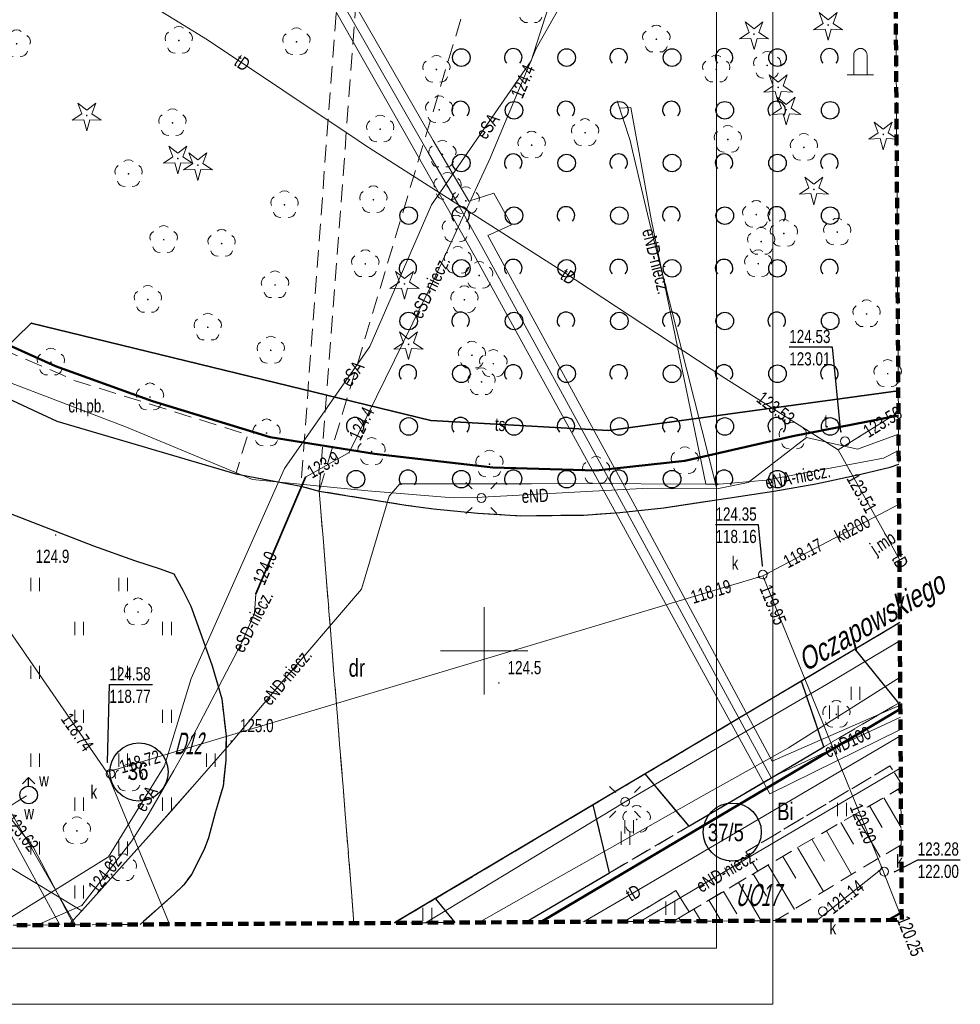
# Model space of a CAD drawing. Header units: millimetres. Extents: x 7464056 to 7464277, y 5957530 to 5957827.
# Tile 15 of 22: x 7464224 to 7464277, y 5957530 to 5957586. Entities that reach past the tile are written whole.
import ezdxf
from ezdxf.enums import TextEntityAlignment as Align

# ---------------------------------------------------------------- set-up
doc = ezdxf.new("R2010")
doc.units = ezdxf.units.MM
doc.header["$MEASUREMENT"] = 0
for name, pattern in [('1.0_0.5', [1.5, 1, -0.5]), ('1.5_0.5', [2, 1.5, -0.5]), ('2', [0.9, 0.6, -0.3]), ('219-500', [0]), ('egug-500', [1, 0.5, -0.5])]:
    doc.linetypes.add(name, pattern=pattern)
doc.layers.get('0').update_dxf_attribs({"color": 2, "linetype": 'CONTINUOUS', "lineweight": 0, "plot": 0})
for name, color, linetype in [('000 Inne (niezydentyfikowane)', 7, 'CONTINUOUS'), ('203-punkt graniczny', 7, 'CONTINUOUS'), ('210-oznaczenie konturu użytku gruntowego', 7, 'CONTINUOUS'), ('218-kontur użytku gruntowego', 7, 'CONTINUOUS'), ('312-budynek ewidencyjny', 7, 'CONTINUOUS'), ('320-blok - kondygnacja nadziemna', 7, 'CONTINUOUS'), ('994-Nazwa ulicy', 7, 'CONTINUOUS'), ('chodnik', 7, 'CONTINUOUS'), ('chodnik-Atr17', 7, 'CONTINUOUS'), ('drzewo iglaste', 7, 'CONTINUOUS'), ('drzewo liściaste', 7, 'CONTINUOUS'), ('hydrant', 7, 'CONTINUOUS'), ('hydrant-Atr17', 7, 'CONTINUOUS'), ('jezdnia', 7, 'CONTINUOUS'), ('jezdnia-Atr17', 7, 'CONTINUOUS'), ('krawężnik', 7, 'CONTINUOUS'), ('latarnia', 7, 'CONTINUOUS'), ('obudowa ochronna przewodu', 7, 'CONTINUOUS'), ('pikieta naturalna', 7, 'CONTINUOUS'), ('pikieta naturalna-Atr2', 7, 'CONTINUOUS'), ('pikieta sztuczna', 7, 'CONTINUOUS'), ('pikieta sztuczna-Atr2', 7, 'CONTINUOUS'), ('pomnik', 7, 'CONTINUOUS'), ('przewód ciepłowniczy', 7, 'CONTINUOUS'), ('przewód ciepłowniczy-Atr1', 7, 'CONTINUOUS'), ('przewód elektroenergetyczny podziemny', 7, 'CONTINUOUS'), ('przewód elektroenergetyczny podziemny-Atr1', 7, 'CONTINUOUS'), ('przewód gazowy', 7, 'CONTINUOUS'), ('przewód kanalizacyjny', 7, 'CONTINUOUS'), ('przewód kanalizacyjny-Atr1', 7, 'CONTINUOUS'), ('przewód telekomunikacyjny podziemny', 7, 'CONTINUOUS'), ('przewód telekomunikacyjny podziemny-Atr1', 7, 'CONTINUOUS'), ('przewód wodociągowy', 7, 'CONTINUOUS'), ('rzedna', 7, 'CONTINUOUS'), ('rzedna-Atr2', 7, 'CONTINUOUS'), ('rzedna-Atr3', 7, 'CONTINUOUS'), ('SIATKA_KWADRATOW', 7, 'CONTINUOUS'), ('skarpa nieumocniona', 7, 'CONTINUOUS'), ('studnia kanalizacyjna', 7, 'CONTINUOUS'), ('studnia kanalizacyjna-Atr17', 7, 'CONTINUOUS'), ('trawnik', 7, 'CONTINUOUS'), ('właz do komory lub kanału - okrągły', 7, 'CONTINUOUS'), ('właz do komory lub kanału - okrągły-Atr17', 7, 'CONTINUOUS'), ('zadrzewienie  zakrzewienie', 7, 'CONTINUOUS'), ('Zakres', 7, 'CONTINUOUS'), ('zasuwa lub zawór-Atr17', 7, 'CONTINUOUS')]:
    doc.layers.add(name, color=color, linetype=linetype)
for name, color, linetype, lineweight in [('211-numer działki ewidencyjnej', 3, 'CONTINUOUS', 30), ('219-działka ewidencyjna', 3, 'CONTINUOUS', 30), ('__A-Tabelka', 7, 'CONTINUOUS', 18)]:
    doc.layers.add(name, color=color, linetype=linetype, lineweight=lineweight)
doc.styles.get("Standard").update_dxf_attribs({"font": 'Working1250', "width": 0.75})

# ---------------------------------------------------------------- blocks, each defined once
blk = doc.blocks.new('203')
at = {"linetype": 'Continuous', "lineweight": 0}
h = blk.add_hatch(color=0, dxfattribs=at)
edge = h.paths.add_edge_path()
edge.add_arc((0, 0), 0.045, 0, 360)
blk = doc.blocks.new('PW01')
at = {"linetype": 'Continuous', "lineweight": 13}
h = blk.add_hatch(color=0, dxfattribs=at)
edge = h.paths.add_edge_path()
edge.add_arc((0, 0), 0.045, 0, 360)
blk = doc.blocks.new('US15')
at = {"color": 0, "linetype": 'Continuous', "lineweight": 13}
blk.add_circle((0, 0), 0.25, dxfattribs=at)
blk = doc.blocks.new('TU04')
at = {"color": 0, "linetype": 'Continuous', "lineweight": 13}
for p, q in [((0, 0), (0, 0.75)), ((0.5, 0), (0.5, 0.75))]:
    blk.add_line(p, q, dxfattribs=at)
blk = doc.blocks.new('OP021')
at = {"linetype": 'Continuous', "lineweight": 13}
h = blk.add_hatch(color=0, dxfattribs=at)
edge = h.paths.add_edge_path()
edge.add_arc((0, 0), 0.05, 0, 360)
at = {"color": 0, "linetype": 'Continuous', "lineweight": 13}
for centre, start, end in [((0, 0.4), 49.272, 130.728), ((-0.38, 0.124), 121.308, 202.548), ((0.38, 0.124), 337.452, 58.692), ((-0.235, -0.324), 193.221, 274.871), ((0.235, -0.324), 265.129, 346.779)]:
    blk.add_arc(centre, 0.4, start, end, dxfattribs=at)
blk = doc.blocks.new('SM01')
at = {"color": 0, "linetype": 'Continuous', "lineweight": 13}
for p, q in [((-0.53, 0.531), (-0.883, 0.884)), ((0.531, 0.531), (0.884, 0.884)), ((-0.53, -0.53), (-0.883, -0.883)), ((0.531, -0.53), (0.884, -0.883))]:
    blk.add_line(p, q, dxfattribs=at)
blk.add_circle((0, 0), 0.25, dxfattribs=at)
blk = doc.blocks.new('OP011')
at = {"linetype": 'Continuous', "lineweight": 13}
h = blk.add_hatch(color=0, dxfattribs=at)
edge = h.paths.add_edge_path()
edge.add_arc((0, 0), 0.05, 0, 360)
at = {"color": 0, "linetype": 'Continuous', "lineweight": 13}
for p, q in [((-0.283, 0.093), (-0.512, 0.706)), ((-0.512, 0.706), (0, 0.299)), ((0, 0.299), (0.512, 0.706)), ((0.512, 0.706), (0.283, 0.093)), ((-0.828, -0.268), (-0.283, 0.093)), ((0.283, 0.093), (0.828, -0.268)), ((-0.175, -0.24), (-0.828, -0.268)), ((0, -0.87), (-0.175, -0.24)), ((0.175, -0.24), (0, -0.87)), ((0.828, -0.268), (0.175, -0.24))]:
    blk.add_line(p, q, dxfattribs=at)
blk = doc.blocks.new('SUWH')
at = {"color": 0, "linetype": 'Continuous'}
for p in [(-0.354, 0.646), (0, 0.5), (0.354, 0.646)]:
    blk.add_line(p, (0, 1), dxfattribs=at)
blk.add_circle((0, 0), 0.5, dxfattribs=at)
blk = doc.blocks.new('OO04')
at = {"color": 0, "linetype": 'Continuous', "lineweight": 13}
for p, q in [((-0.375, 0), (-0.375, 1.1)), ((0.375, 0), (0.375, 1.1)), ((-0.375, 0), (-0.75, 0)), ((0, 0), (-0.375, 0)), ((0.375, 0), (0, 0)), ((0.375, 0), (0.75, 0))]:
    blk.add_line(p, q, dxfattribs=at)
blk.add_arc((0, 1.124), 0.376, 356.305, 183.695, dxfattribs=at)
blk = doc.blocks.new('OTZK1')
at = {"color": 0, "linetype": 'Continuous'}
blk.add_circle((0, 0), 0.5, dxfattribs=at)
blk = doc.blocks.new('OTZK2')
at = {"color": 0, "linetype": 'Continuous'}
blk.add_arc((0, 0), 0.5, 318.85, 221.162, dxfattribs=at)
blk = doc.blocks.new('US22')
at = {"color": 0, "linetype": 'Continuous', "lineweight": 13}
blk.add_circle((0, 0), 0.25, dxfattribs=at)

msp = doc.modelspace()

# ---------------------------------------------------------------- linework, layer by layer
at = {"linetype": 'Continuous', "lineweight": 30}
for centre in [(7464230.344, 5957543.102), (7464264.12, 5957539.681)]:
    msp.add_circle(centre, 1.654, dxfattribs=at)
at = {"layer": '000 Inne (niezydentyfikowane)', "color": 7, "linetype": 'Continuous', "lineweight": 13}
for p, q in [((7464272.75, 5957541.64), (7464273.736, 5957539.934)), ((7464273.56, 5957542.11), (7464273.723, 5957541.829)), ((7464271.94, 5957541.17), (7464272.65, 5957539.95)), ((7464271.12, 5957540.7), (7464272.54, 5957538.25)), ((7464270.31, 5957540.23), (7464271.02, 5957539)), ((7464269.49, 5957539.75), (7464270.92, 5957537.27)), ((7464268.66, 5957539.28), (7464269.38, 5957538.03)), ((7464267, 5957538.3), (7464267.74, 5957537.05)), ((7464267.83, 5957538.8), (7464269.31, 5957536.29)), ((7464266.16, 5957537.8), (7464267.66, 5957535.28)), ((7464265.32, 5957537.31), (7464266.07, 5957536.04)), ((7464264.48, 5957536.81), (7464265.774, 5957534.633)), ((7464263.63, 5957536.3), (7464264.39, 5957535.03)), ((7464262.79, 5957535.8), (7464263.489, 5957534.619)), ((7464261.94, 5957535.3), (7464262.348, 5957534.612)), ((7464261.08, 5957534.79), (7464261.19, 5957534.606))]:
    msp.add_line(p, q, dxfattribs=at)
at = {"layer": '000 Inne (niezydentyfikowane)', "color": 56, "linetype": 'Continuous', "lineweight": 50, "flags": 128}
for points in [[(7464273.583, 5957563.4), (7464267.57, 5957562.22), (7464261.42, 5957560.82), (7464256.37, 5957560.26), (7464250.5, 5957560.44), (7464243.75, 5957561.22), (7464237.82, 5957562.16), (7464231.12, 5957564.22), (7464225.6, 5957566.21), (7464220.31, 5957568.58), (7464215.369, 5957570.98), (7464209.991, 5957575.1), (7464205.521, 5957578.87), (7464201.941, 5957582.25), (7464198.51, 5957586.21), (7464195.97, 5957590.71), (7464195.967, 5957590.719), (7464194.89, 5957593.94), (7464248.534, 5957622.926), (7464256.633, 5957609.097), (7464273.22, 5957619.103)], [(7464222.136, 5957534.374), (7464215.369, 5957570.98), (7464220.31, 5957568.58), (7464225.6, 5957566.21), (7464231.12, 5957564.22), (7464237.82, 5957562.16), (7464243.75, 5957561.22), (7464250.5, 5957560.44), (7464256.37, 5957560.26), (7464261.42, 5957560.82), (7464267.57, 5957562.22), (7464273.583, 5957563.4)], [(7464273.692, 5957546.698), (7464253.211, 5957534.558)]]:
    msp.add_lwpolyline(points, dxfattribs=at)
at = {"layer": '000 Inne (niezydentyfikowane)', "color": 56, "linetype": 'Continuous', "lineweight": 13, "flags": 128}
msp.add_lwpolyline([(7464253.211, 5957534.558), (7464273.692, 5957546.698)], dxfattribs=at)
at = {"layer": '218-kontur użytku gruntowego', "color": 3, "linetype": 'egug-500', "lineweight": 18, "flags": 128}
for points in [[(7464220.31, 5957568.58), (7464225.6, 5957566.21)], [(7464225.6, 5957566.21), (7464220.31, 5957568.58)], [(7464225.6, 5957566.21), (7464231.12, 5957564.22)], [(7464231.12, 5957564.22), (7464225.6, 5957566.21)], [(7464231.12, 5957564.22), (7464237.82, 5957562.16)], [(7464237.82, 5957562.16), (7464231.12, 5957564.22)], [(7464267.57, 5957562.22), (7464273.583, 5957563.4)], [(7464273.583, 5957563.4), (7464267.57, 5957562.22)], [(7464237.82, 5957562.16), (7464243.75, 5957561.22)], [(7464243.75, 5957561.22), (7464237.82, 5957562.16)], [(7464261.42, 5957560.82), (7464267.57, 5957562.22)], [(7464267.57, 5957562.22), (7464261.42, 5957560.82)], [(7464243.75, 5957561.22), (7464250.5, 5957560.44)], [(7464250.5, 5957560.44), (7464243.75, 5957561.22)], [(7464256.37, 5957560.26), (7464261.42, 5957560.82)], [(7464261.42, 5957560.82), (7464256.37, 5957560.26)], [(7464250.5, 5957560.44), (7464256.37, 5957560.26)], [(7464256.37, 5957560.26), (7464250.5, 5957560.44)], [(7464244.892, 5957534.509), (7464273.14, 5957551.3)], [(7464273.14, 5957551.3), (7464244.892, 5957534.509)], [(7464273.14, 5957551.3), (7464273.66, 5957551.604)], [(7464273.66, 5957551.604), (7464273.14, 5957551.3)]]:
    msp.add_lwpolyline(points, dxfattribs=at)
at = {"layer": '219-działka ewidencyjna', "linetype": '219-500', "flags": 128}
for points in [[(7464225.6, 5957566.21), (7464220.31, 5957568.58)], [(7464231.12, 5957564.22), (7464225.6, 5957566.21)], [(7464237.82, 5957562.16), (7464231.12, 5957564.22)], [(7464273.583, 5957563.4), (7464267.57, 5957562.22)], [(7464243.75, 5957561.22), (7464237.82, 5957562.16)], [(7464267.57, 5957562.22), (7464261.42, 5957560.82)], [(7464250.5, 5957560.44), (7464243.75, 5957561.22)], [(7464261.42, 5957560.82), (7464256.37, 5957560.26)], [(7464256.37, 5957560.26), (7464250.5, 5957560.44)], [(7464273.14, 5957551.3), (7464244.892, 5957534.509)], [(7464273.66, 5957551.604), (7464273.14, 5957551.3)]]:
    msp.add_lwpolyline(points, dxfattribs=at)
at = {"layer": '312-budynek ewidencyjny', "color": 7, "linetype": 'Continuous', "lineweight": 50, "flags": 128}
msp.add_lwpolyline([(7464273.027, 5957534.676), (7464273.767, 5957535.11)], dxfattribs=at)
at = {"layer": '320-blok - kondygnacja nadziemna', "color": 7, "linetype": 'Continuous', "lineweight": 18, "flags": 128}
msp.add_lwpolyline([(7464273.027, 5957534.676), (7464273.767, 5957535.11)], dxfattribs=at)
at = {"layer": '__A-Tabelka', "ltscale": 5}
for points in [[(7464266.428, 5957826.876), (7464056.428, 5957826.876), (7464056.428, 5957529.876), (7464266.428, 5957529.876)], [(7464263.228, 5957823.676), (7464072.628, 5957823.676), (7464072.628, 5957533.076), (7464263.228, 5957533.076)]]:
    msp.add_lwpolyline(points, close=True, dxfattribs=at)
at = {"layer": 'chodnik', "color": 7, "linetype": '1.0_0.5', "lineweight": 18, "flags": 128}
for points in [[(7464240.61, 5957559.1), (7464244.81, 5957614.89), (7464244.19, 5957623.96), (7464243.06, 5957623.36), (7464243.69, 5957614.81), (7464239.56, 5957559.38)], [(7464220.07, 5957565.67), (7464225.66, 5957563.07), (7464235.85, 5957560.07), (7464236.54, 5957562.3), (7464226.72, 5957565.38), (7464221.13, 5957567.79)]]:
    msp.add_lwpolyline(points, close=True, dxfattribs=at)
for points in [[(7464273.689, 5957547.088), (7464273.59, 5957547.03), (7464269.34, 5957544.53), (7464266.28, 5957542.73), (7464261.65, 5957540.01), (7464257.13, 5957537.36), (7464252.35, 5957534.553)], [(7464257.97, 5957534.586), (7464260.91, 5957536.35), (7464261.67, 5957535.14), (7464265.58, 5957537.46), (7464264.9, 5957538.55), (7464273.1, 5957543.45), (7464273.719, 5957542.484)]]:
    msp.add_lwpolyline(points, dxfattribs=at)
at = {"layer": 'jezdnia', "color": 7, "linetype": '1.5_0.5', "lineweight": 18, "flags": 128}
for points in [[(7464242.586, 5957534.495), (7464240.61, 5957559.1), (7464239.56, 5957559.38), (7464235.85, 5957560.07), (7464225.66, 5957563.07), (7464220.07, 5957565.67), (7464217.1, 5957567.15), (7464215.35, 5957568.13), (7464213.87, 5957569.14), (7464211.66, 5957570.44), (7464210.18, 5957571.38), (7464208.29, 5957572.78), (7464206.24, 5957574.48), (7464204.25, 5957576.69), (7464201.87, 5957579.06), (7464200.34, 5957580.58), (7464198.79, 5957581.93), (7464196.91, 5957584.14), (7464196.84, 5957584.25), (7464195.51, 5957586.18), (7464194.52, 5957587.98), (7464193.96, 5957589.66), (7464193.96, 5957591.03), (7464194.3, 5957592.24), (7464195.46, 5957593.87), (7464193.53, 5957597.77), (7464192.49, 5957597.4), (7464191.04, 5957597.43), (7464190.04, 5957597.51), (7464189.06, 5957597.8), (7464187.91, 5957598.58), (7464187.01, 5957599.52), (7464185.58, 5957601.93), (7464180.91, 5957609.95), (7464176.66, 5957617.25), (7464176.11, 5957618.89), (7464176.11, 5957620.7), (7464176.63, 5957622.32), (7464174.2, 5957626.36), (7464172.67, 5957626.42), (7464171.61, 5957626.96), (7464170.7, 5957627.74), (7464169.84, 5957628.75), (7464166.58, 5957634.38), (7464160.16, 5957645.36), (7464159.53, 5957646.36), (7464159.16, 5957647.83), (7464159.19, 5957649.1), (7464159.45, 5957650.3), (7464160.02, 5957651.39), (7464161.02, 5957652.43), (7464159.37, 5957655.23), (7464158.8, 5957654.97), (7464157.83, 5957654.85), (7464156.56, 5957654.88), (7464155.16, 5957655.37), (7464154.15, 5957655.96), (7464153.27, 5957656.96), (7464152.31, 5957658.39), (7464148.38, 5957665.08), (7464144.09, 5957672.43), (7464138.71, 5957681.55), (7464138.51, 5957682.74), (7464138.71, 5957684.4), (7464139.31, 5957685.79), (7464139.83, 5957686.59), (7464136.07, 5957692.2), (7464134.95, 5957692.08), (7464133.41, 5957692.4), (7464132.27, 5957693.05), (7464131.56, 5957693.69), (7464130.73, 5957694.98), (7464126.37, 5957702.18), (7464126, 5957703.21), (7464125.81, 5957704.71), (7464126.06, 5957706.26), (7464126.54, 5957707.27), (7464127.1, 5957708.06), (7464130.958, 5957710.421)], [(7464200.14, 5957558.72), (7464200.09, 5957560.49), (7464200.68, 5957562.21), (7464201.54, 5957563.59), (7464202.57, 5957564.63), (7464204.23, 5957565.52), (7464206.6, 5957565.61), (7464207.62, 5957565.51), (7464208.24, 5957565.32), (7464209.37, 5957564.83), (7464210.62, 5957564.06), (7464213.5, 5957562.33), (7464216.41, 5957560.66), (7464222.77, 5957557.91), (7464227.76, 5957555.97), (7464230.08, 5957555.14), (7464231.55, 5957554.66), (7464232.32, 5957554.38), (7464232.84, 5957553.46), (7464233.3, 5957552.55), (7464233.62, 5957551.65), (7464234.52, 5957549.14), (7464235.06, 5957547.26), (7464235.3, 5957545.14), (7464235.28, 5957543.78), (7464235.13, 5957542.29), (7464234.69, 5957540.78), (7464234.3, 5957539.36), (7464234.06, 5957538.68), (7464233.33, 5957537.27), (7464232.89, 5957536.68), (7464232.32, 5957536.12), (7464230.405, 5957534.423)], [(7464273.601, 5957560.619), (7464273.11, 5957560.46), (7464271.44, 5957560.05), (7464268.88, 5957559.5), (7464266.49, 5957559.09), (7464260.23, 5957558.14), (7464257.73, 5957557.87), (7464255.65, 5957557.73), (7464252.08, 5957557.69), (7464249.64, 5957557.83), (7464247.11, 5957558.08), (7464245.53, 5957558.3), (7464242.23, 5957558.83), (7464240.61, 5957559.1), (7464242.586, 5957534.495)], [(7464244.897, 5957534.509), (7464245.05, 5957534.6), (7464273.14, 5957551.3), (7464273.66, 5957551.604)], [(7464273.66, 5957551.604), (7464273.14, 5957551.3), (7464271.11, 5957550.09), (7464273.59, 5957547.03), (7464273.689, 5957547.088)], [(7464256.2, 5957541.23), (7464247.22, 5957535.89), (7464248.331, 5957534.529)], [(7464252.35, 5957534.553), (7464257.13, 5957537.36), (7464256.2, 5957541.23)]]:
    msp.add_lwpolyline(points, dxfattribs=at)
msp.add_lwpolyline([(7464268.06, 5957548.28), (7464259.15, 5957542.99), (7464261.65, 5957540.01), (7464266.28, 5957542.73), (7464269.34, 5957544.53)], close=True, dxfattribs=at)
at = {"layer": 'krawężnik', "color": 7, "linetype": 'Continuous', "lineweight": 25, "flags": 128}
for points in [[(7464195.46, 5957593.87), (7464194.3, 5957592.24), (7464193.96, 5957591.03), (7464193.96, 5957589.66), (7464194.52, 5957587.98), (7464195.51, 5957586.18), (7464196.84, 5957584.25), (7464196.91, 5957584.14), (7464198.79, 5957581.93), (7464200.34, 5957580.58), (7464201.87, 5957579.06), (7464204.25, 5957576.69), (7464206.24, 5957574.48), (7464208.29, 5957572.78), (7464210.18, 5957571.38), (7464211.66, 5957570.44), (7464213.87, 5957569.14), (7464215.35, 5957568.13), (7464217.1, 5957567.15), (7464220.07, 5957565.67), (7464225.66, 5957563.07), (7464235.85, 5957560.07), (7464239.56, 5957559.38), (7464240.61, 5957559.1)], [(7464240.61, 5957559.1), (7464242.23, 5957558.83), (7464245.53, 5957558.3), (7464247.11, 5957558.08), (7464249.64, 5957557.83), (7464252.08, 5957557.69), (7464255.65, 5957557.73), (7464257.73, 5957557.87), (7464260.23, 5957558.14), (7464266.49, 5957559.09), (7464268.88, 5957559.5), (7464271.44, 5957560.05), (7464273.11, 5957560.46), (7464273.601, 5957560.619)], [(7464222.77, 5957557.91), (7464227.76, 5957555.97), (7464230.08, 5957555.14), (7464231.55, 5957554.66), (7464232.32, 5957554.38), (7464232.84, 5957553.46), (7464233.3, 5957552.55), (7464233.62, 5957551.65), (7464234.52, 5957549.14), (7464235.06, 5957547.26), (7464235.3, 5957545.14), (7464235.28, 5957543.78), (7464235.13, 5957542.29), (7464234.69, 5957540.78), (7464234.3, 5957539.36), (7464234.06, 5957538.68), (7464233.33, 5957537.27), (7464232.89, 5957536.68), (7464232.32, 5957536.12), (7464230.405, 5957534.423)], [(7464273.66, 5957551.604), (7464273.14, 5957551.3), (7464245.05, 5957534.6), (7464244.897, 5957534.509)], [(7464271.11, 5957550.09), (7464273.59, 5957547.03), (7464273.689, 5957547.088)], [(7464259.15, 5957542.99), (7464261.65, 5957540.01), (7464266.28, 5957542.73), (7464269.34, 5957544.53), (7464268.06, 5957548.28)], [(7464252.35, 5957534.553), (7464257.13, 5957537.36), (7464256.2, 5957541.23)], [(7464247.22, 5957535.89), (7464248.331, 5957534.529)]]:
    msp.add_lwpolyline(points, dxfattribs=at)
at = {"layer": 'obudowa ochronna przewodu', "color": 7, "linetype": 'Continuous', "lineweight": 35, "flags": 128}
for points in [[(7464273.574, 5957564.802), (7464257.08, 5957562.54), (7464246.96, 5957563.12), (7464224.21, 5957568.66), (7464196.9, 5957541.96), (7464194.53, 5957540.62), (7464196.178, 5957534.221)], [(7464273.574, 5957564.802), (7464257.08, 5957562.54), (7464246.96, 5957563.12), (7464224.21, 5957568.66), (7464196.9, 5957541.96), (7464194.53, 5957540.62), (7464196.178, 5957534.221)], [(7464273.574, 5957564.802), (7464257.08, 5957562.54), (7464246.96, 5957563.12), (7464224.21, 5957568.66), (7464196.9, 5957541.96), (7464194.53, 5957540.62), (7464196.178, 5957534.221)], [(7464273.574, 5957564.802), (7464257.08, 5957562.54), (7464246.96, 5957563.12), (7464224.21, 5957568.66), (7464196.9, 5957541.96), (7464194.53, 5957540.62), (7464196.178, 5957534.221)], [(7464237, 5957553.24), (7464239.83, 5957559.89)]]:
    msp.add_lwpolyline(points, dxfattribs=at)
at = {"layer": 'przewód ciepłowniczy', "color": 212, "linetype": 'Continuous', "lineweight": 18, "flags": 128}
for points in [[(7464273.69, 5957546.911), (7464266.4, 5957543.72), (7464258.46, 5957558.48), (7464250.21, 5957573.64), (7464251.55, 5957574.26), (7464250.54, 5957576.05), (7464249.13, 5957575.6), (7464247.1, 5957579.06), (7464239.37, 5957592.49), (7464232.49, 5957604.23), (7464232.32, 5957604.14), (7464217.13, 5957595.39)], [(7464273.695, 5957546.216), (7464266.33, 5957542.79), (7464257.93, 5957558.26), (7464249.86, 5957573.02), (7464248.55, 5957575.35), (7464246.83, 5957578.34), (7464238.87, 5957592.25), (7464236.62, 5957596.16), (7464233.17, 5957602.13), (7464232.31, 5957603.57), (7464227.83, 5957600.95), (7464217.48, 5957594.89), (7464215.57, 5957593.93), (7464210.66, 5957591.13), (7464200.58, 5957586.82), (7464197.32, 5957593.26)], [(7464196.5, 5957593.62), (7464200.42, 5957585.95), (7464210.89, 5957590.62), (7464217.83, 5957594.39), (7464232.12, 5957602.91), (7464232.32, 5957602.6), (7464232.82, 5957601.8), (7464245.73, 5957579.06), (7464246.17, 5957578.28), (7464249.5, 5957572.39), (7464257.4, 5957558.03), (7464266.26, 5957541.85), (7464273.699, 5957545.523)]]:
    msp.add_lwpolyline(points, dxfattribs=at)
at = {"layer": 'przewód elektroenergetyczny podziemny', "color": 1, "linetype": 'Continuous', "lineweight": 18, "flags": 128}
for points in [[(7464224.53, 5957534.389), (7464227.1, 5957535.51), (7464229.94, 5957539.18), (7464230.8, 5957540.53), (7464232.32, 5957543.18), (7464233.16, 5957544.66), (7464236.18, 5957550.44), (7464236.93, 5957552.14), (7464237, 5957553.24), (7464239.83, 5957559.89), (7464242.31, 5957561.29), (7464246.96, 5957570.77), (7464250.33, 5957578.05), (7464250.75, 5957579.06), (7464252.95, 5957584.3), (7464261.01, 5957598.51), (7464264.09, 5957603.25), (7464268.49, 5957607.37), (7464270.47, 5957607.71), (7464270.86, 5957608.37), (7464269.92, 5957609.95), (7464267.72, 5957610.31), (7464264.33, 5957617.08)], [(7464254.6, 5957589.65), (7464252.67, 5957583.59)], [(7464252.67, 5957583.59), (7464247, 5957575.39)], [(7464257.57, 5957581.32), (7464258.31, 5957579.06)], [(7464257.72, 5957580.89), (7464258.35, 5957580.93), (7464258.68, 5957579.06), (7464258.82, 5957578.36), (7464259.52, 5957574.49), (7464262.62, 5957559.49)], [(7464258.31, 5957579.06), (7464258.45, 5957578.47), (7464259.39, 5957574.46), (7464263.25, 5957559.23)], [(7464258.68, 5957579.06), (7464258.82, 5957578.36)], [(7464247, 5957575.39), (7464243.49, 5957567.33)], [(7464214.44, 5957569.66), (7464216.26, 5957568.72), (7464218.47, 5957567.39), (7464219.97, 5957566.49), (7464221.72, 5957565.76), (7464229.63, 5957562.73), (7464232.32, 5957561.61), (7464236.81, 5957559.75), (7464243.38, 5957559.11), (7464248.23, 5957558.72), (7464249.88, 5957558.75), (7464258.99, 5957559.25), (7464263.25, 5957559.23), (7464265.03, 5957559.58), (7464268.35, 5957562.14), (7464271.26, 5957561.49), (7464273.59, 5957562.34)], [(7464243.49, 5957567.33), (7464238.62, 5957560.38)], [(7464273.596, 5957561.406), (7464272.73, 5957560.96)], [(7464272.73, 5957560.96), (7464266.05, 5957559.71)], [(7464238.62, 5957560.38), (7464233.31, 5957548.43), (7464231.79, 5957543.45)], [(7464266.05, 5957559.71), (7464263.38, 5957559.49)], [(7464226.352, 5957534.399), (7464227.09, 5957535.2), (7464231.05, 5957539.62), (7464232.32, 5957541.05), (7464233.66, 5957542.56), (7464232.32, 5957541.05), (7464231.05, 5957539.62), (7464233.66, 5957542.56), (7464235.52, 5957544.69), (7464238.14, 5957547.81), (7464243.01, 5957553.52), (7464244.59, 5957558.8), (7464245.19, 5957559.51), (7464252.7, 5957559.51), (7464255.25, 5957559.52), (7464262.62, 5957559.49), (7464263.38, 5957559.49)], [(7464246.658, 5957534.52), (7464258.02, 5957541.4), (7464269.49, 5957548.09), (7464273.666, 5957550.578)], [(7464227.09, 5957535.2), (7464217.28, 5957541.1), (7464211.54, 5957544.52), (7464210.32, 5957545.57)], [(7464231.79, 5957543.45), (7464228.61, 5957538.28)], [(7464258.878, 5957534.592), (7464264.54, 5957537.93), (7464273.714, 5957543.337)], [(7464228.61, 5957538.28), (7464222.95, 5957534.77), (7464221.352, 5957534.37)]]:
    msp.add_lwpolyline(points, dxfattribs=at)
at = {"layer": 'przewód gazowy', "color": 52, "linetype": 'Continuous', "lineweight": 18, "flags": 128}
for points in [[(7464209.81, 5957563.66), (7464213.45, 5957557.42), (7464221.73, 5957543.31), (7464222.63, 5957540.98), (7464224.34, 5957538.8), (7464226.628, 5957534.401)], [(7464226.727, 5957534.402), (7464210.55, 5957562.6)]]:
    msp.add_lwpolyline(points, dxfattribs=at)
at = {"layer": 'przewód kanalizacyjny', "color": 34, "linetype": 'Continuous', "lineweight": 18, "flags": 128}
for points in [[(7464175.46, 5957556.7), (7464217.76, 5957558.67), (7464228.52, 5957543.1), (7464232.32, 5957544.24), (7464265.87, 5957554.27)], [(7464265.87, 5957554.27), (7464273.616, 5957558.359)], [(7464265.87, 5957554.27), (7464272.65, 5957537.61), (7464273.67, 5957535.05)], [(7464228.52, 5957543.1), (7464232.088, 5957534.433)], [(7464272.65, 5957537.61), (7464268.935, 5957534.651)]]:
    msp.add_lwpolyline(points, dxfattribs=at)
at = {"layer": 'przewód telekomunikacyjny podziemny', "color": 30, "linetype": 'Continuous', "lineweight": 18, "flags": 128}
for points in [[(7464212.63, 5957597.41), (7464213.07, 5957597.16), (7464228.01, 5957588.62), (7464232.32, 5957585.97), (7464234.24, 5957584.79), (7464242.83, 5957579.06), (7464243.25, 5957578.78), (7464254.41, 5957571.63), (7464263.69, 5957565.52), (7464270.15, 5957561.44)], [(7464273.574, 5957564.802), (7464257.08, 5957562.54), (7464246.96, 5957563.12), (7464224.21, 5957568.66), (7464196.9, 5957541.96), (7464194.53, 5957540.62), (7464196.178, 5957534.221)], [(7464273.636, 5957555.202), (7464270.15, 5957561.44), (7464273.582, 5957563.579)], [(7464255.652, 5957534.573), (7464258.79, 5957536.4), (7464273.702, 5957545.167)]]:
    msp.add_lwpolyline(points, dxfattribs=at)
at = {"layer": 'przewód wodociągowy', "color": 5, "linetype": 'Continuous', "lineweight": 18, "flags": 128}
for points in [[(7464216.4, 5957551.47), (7464218.66, 5957547.41), (7464222.37, 5957540.74), (7464225.31, 5957535.37), (7464225.841, 5957534.396)], [(7464249.7, 5957534.538), (7464254.39, 5957537.19), (7464262.5, 5957541.79), (7464267.33, 5957544.48), (7464273.68, 5957548.495)], [(7464222.37, 5957540.74), (7464223.35, 5957541.38), (7464223.94, 5957541.74)]]:
    msp.add_lwpolyline(points, dxfattribs=at)
at = {"layer": 'rzedna-Atr2', "color": 7, "flags": 128}
for points in [[(7464270.31, 5957562.47), (7464269.82, 5957567.29), (7464267.367, 5957567.29)], [(7464265.84, 5957554.84), (7464265.62, 5957557.18), (7464263.167, 5957557.18)], [(7464228.55, 5957543.66), (7464228.66, 5957548.08), (7464231.113, 5957548.08)], [(7464273.36, 5957537.42), (7464274.68, 5957538.11), (7464277.106, 5957538.11)]]:
    msp.add_lwpolyline(points, dxfattribs=at)
at = {"layer": 'SIATKA_KWADRATOW', "color": 7, "const_width": 0.065}
for points in [[(7464250, 5957547.5), (7464250, 5957552.5)], [(7464247.5, 5957550), (7464252.5, 5957550)]]:
    msp.add_lwpolyline(points, dxfattribs=at)
at = {"layer": 'SIATKA_KWADRATOW', "color": 7}
msp.add_point((7464250, 5957550), dxfattribs=at)
at = {"layer": 'skarpa nieumocniona', "color": 7, "linetype": '1.0_0.5', "lineweight": 18, "flags": 128}
msp.add_lwpolyline([(7464273.74, 5957538.95), (7464272.24, 5957538.07), (7464266.59, 5957534.64), (7464260.77, 5957534.6), (7464267.87, 5957538.82), (7464273.72, 5957542.2)], close=True, dxfattribs=at)
msp.add_lwpolyline([(7464273.74, 5957538.95), (7464272.24, 5957538.07), (7464266.59, 5957534.64), (7464260.77, 5957534.6), (7464267.87, 5957538.82), (7464273.72, 5957542.2)], close=True, dxfattribs=at)
at = {"layer": 'trawnik', "color": 7, "linetype": '1.0_0.5', "lineweight": 18, "flags": 128}
for points in [[(7464207.62, 5957565.51), (7464208.24, 5957565.32), (7464209.37, 5957564.83), (7464210.62, 5957564.06), (7464213.5, 5957562.33), (7464216.41, 5957560.66), (7464222.77, 5957557.91), (7464227.76, 5957555.97), (7464230.08, 5957555.14), (7464231.55, 5957554.66), (7464232.32, 5957554.38), (7464232.84, 5957553.46), (7464233.3, 5957552.55), (7464233.62, 5957551.65), (7464234.52, 5957549.14), (7464235.06, 5957547.26), (7464235.3, 5957545.14), (7464235.28, 5957543.78), (7464235.13, 5957542.29), (7464234.69, 5957540.78), (7464234.3, 5957539.36), (7464234.06, 5957538.68), (7464233.33, 5957537.27), (7464232.89, 5957536.68), (7464232.32, 5957536.12), (7464230.4, 5957534.42), (7464209.01, 5957534.3), (7464207.63, 5957536.11), (7464206.47, 5957538.08), (7464205.76, 5957540.98), (7464204.43, 5957545.94), (7464202.96, 5957550.15), (7464201.41, 5957554.33), (7464200.25, 5957557.87), (7464200.14, 5957558.72), (7464200.09, 5957560.49), (7464200.68, 5957562.21), (7464201.54, 5957563.59), (7464202.57, 5957564.63), (7464204.23, 5957565.52), (7464206.6, 5957565.61)], [(7464273.59, 5957547.03), (7464271.11, 5957550.09), (7464268.06, 5957548.28), (7464269.34, 5957544.53)], [(7464273.72, 5957542.48), (7464273.72, 5957542.21), (7464267.87, 5957538.82), (7464265.58, 5957537.46), (7464264.9, 5957538.55), (7464273.1, 5957543.45)], [(7464257.13, 5957537.36), (7464261.65, 5957540.01), (7464259.15, 5957542.99), (7464256.2, 5957541.23)], [(7464261.67, 5957535.14), (7464260.77, 5957534.6), (7464257.97, 5957534.59), (7464260.91, 5957536.35)], [(7464248.33, 5957534.53), (7464244.89, 5957534.51), (7464245.05, 5957534.6), (7464247.22, 5957535.89)]]:
    msp.add_lwpolyline(points, close=True, dxfattribs=at)
at = {"layer": 'zadrzewienie  zakrzewienie', "color": 7, "linetype": '1.0_0.5', "lineweight": 18, "flags": 128}
msp.add_lwpolyline([(7464273.43, 5957587.23), (7464273.6, 5957560.62), (7464273.11, 5957560.46), (7464271.44, 5957560.05), (7464268.88, 5957559.5), (7464266.49, 5957559.09), (7464260.23, 5957558.14), (7464257.73, 5957557.87), (7464255.65, 5957557.73), (7464252.08, 5957557.69), (7464249.64, 5957557.83), (7464247.11, 5957558.08), (7464245.53, 5957558.3), (7464242.23, 5957558.83), (7464240.61, 5957559.1), (7464251.61, 5957595.78)], close=True, dxfattribs=at)
at = {"layer": 'Zakres', "color": 134, "linetype": '2', "lineweight": 90, "flags": 128}
msp.add_lwpolyline([(7464273.07, 5957642.1), (7464173.57, 5957639.94), (7464098.51, 5957764.09), (7464073.29, 5957749.31), (7464127.02, 5957656.52), (7464126.84, 5957638.93), (7464125.08, 5957533.8), (7464273.77, 5957534.68)], close=True, dxfattribs=at)

# ---------------------------------------------------------------- block references
at = {"layer": '203-punkt graniczny', "color": 7, "linetype": 'Continuous', "lineweight": 18}
for p in [(7464225.6, 5957566.21), (7464231.12, 5957564.22), (7464237.82, 5957562.16), (7464267.57, 5957562.22), (7464243.75, 5957561.22), (7464261.42, 5957560.82), (7464250.5, 5957560.44), (7464256.37, 5957560.26), (7464273.14, 5957551.3)]:
    msp.add_blockref('203', p, dxfattribs=at)
at = {"layer": 'drzewo iglaste', "color": 94, "linetype": 'Continuous', "lineweight": 18}
for p in [(7464269.58, 5957585.63), (7464265.36, 5957585.11), (7464266.74, 5957582.08), (7464267.2, 5957580.81), (7464227.37, 5957580.48), (7464272.72, 5957579.4), (7464232.56, 5957578.03), (7464233.7, 5957577.65), (7464268.77, 5957576.27), (7464245.46, 5957570.89), (7464245.69, 5957567.45)]:
    msp.add_blockref('OP011', p, dxfattribs=at)
at = {"layer": 'drzewo liściaste', "color": 94, "linetype": 'Continuous', "lineweight": 18}
for p in [(7464252.66, 5957586.49), (7464223.38, 5957584.56), (7464232.61, 5957584.75), (7464239.31, 5957584.67), (7464259.8, 5957584.82), (7464247.28, 5957583.1), (7464263.21, 5957583.11), (7464266.11, 5957583.33), (7464247.44, 5957580.8), (7464232.25, 5957580.06), (7464244.08, 5957579.7), (7464255.74, 5957579.5), (7464263.87, 5957579.11), (7464252.7, 5957578.79), (7464268.2, 5957578.66), (7464247.62, 5957578.27), (7464229.75, 5957577.16), (7464247.91, 5957576.43), (7464243.69, 5957575.68), (7464248.95, 5957575.62), (7464238.63, 5957575.39), (7464265.49, 5957574.84), (7464248.39, 5957574.01), (7464231.75, 5957573.41), (7464267.06, 5957573.76), (7464270.1, 5957573.84), (7464235.05, 5957573.19), (7464265.77, 5957573.3), (7464248.5, 5957572.23), (7464243.23, 5957572.03), (7464265.6, 5957572.04), (7464249.71, 5957571.37), (7464238.09, 5957570.83), (7464230.85, 5957570), (7464248.87, 5957569.99), (7464271.77, 5957569.18), (7464234.26, 5957568.42), (7464237.85, 5957567.11), (7464249.3, 5957566.83), (7464225.33, 5957566.43), (7464250.52, 5957566.35), (7464272.97, 5957565.78), (7464249.85, 5957565.31), (7464230.97, 5957564.45), (7464237.61, 5957562.4), (7464267.57, 5957562.22), (7464243.59, 5957561.34), (7464250.3, 5957560.63), (7464261.42, 5957560.82), (7464256.37, 5957560.26), (7464230.29, 5957552.21), (7464270.05, 5957546.38), (7464229.76, 5957542.76), (7464258.68, 5957540.4), (7464226.81, 5957539.75), (7464229.43, 5957537.64)]:
    msp.add_blockref('OP021', p, dxfattribs=at)
at = {"layer": 'hydrant', "color": 5, "linetype": 'Continuous', "lineweight": 18}
msp.add_blockref('SUWH', (7464224.06, 5957541.79), dxfattribs=at)
at = {"layer": 'latarnia', "color": 7, "linetype": 'Continuous', "lineweight": 18}
for p in [(7464249.84, 5957558.7), (7464258.02, 5957541.4)]:
    msp.add_blockref('SM01', p, dxfattribs=at)
at = {"layer": 'pikieta naturalna', "color": 7, "linetype": 'Continuous', "lineweight": 13}
for p in [(7464225.6, 5957556.59), (7464235.59, 5957544.87)]:
    msp.add_blockref('PW01', p, dxfattribs=at)
at = {"layer": 'pikieta sztuczna', "color": 7, "linetype": 'Continuous', "lineweight": 13}
msp.add_blockref('PW01', (7464250.83, 5957548.17), dxfattribs=at)
at = {"layer": 'pomnik', "color": 7, "linetype": 'Continuous', "lineweight": 18}
msp.add_blockref('OO04', (7464271.42, 5957582.8), dxfattribs=at)
at = {"layer": 'rzedna', "color": 1, "linetype": 'Continuous', "lineweight": 18}
for p in [(7464252.95, 5957584.3), (7464242.31, 5957561.29), (7464239.83, 5957559.89), (7464237, 5957553.24), (7464227.1, 5957535.51)]:
    msp.add_blockref('PW01', p, dxfattribs=at)
at = {"layer": 'rzedna', "color": 7, "linetype": 'Continuous', "lineweight": 18}
for p in [(7464268.36, 5957562.57), (7464265.6, 5957554.19), (7464265.96, 5957554.05), (7464266.15, 5957554.42), (7464228.47, 5957543.17), (7464228.92, 5957543.22), (7464272.62, 5957537.69), (7464272.84, 5957537.14)]:
    msp.add_blockref('PW01', p, dxfattribs=at)
at = {"layer": 'rzedna', "color": 30, "linetype": 'Continuous', "lineweight": 18, "rotation": 214.55}
msp.add_blockref('PW01', (7464270.31, 5957562.47), dxfattribs=at)
at = {"layer": 'rzedna', "color": 30, "linetype": 'Continuous', "lineweight": 18}
for p in [(7464271.37, 5957562.2), (7464270.81, 5957560.25)]:
    msp.add_blockref('PW01', p, dxfattribs=at)
at = {"layer": 'rzedna', "color": 34, "linetype": 'Continuous', "lineweight": 18}
for p in [(7464265.84, 5957554.84), (7464228.55, 5957543.66), (7464272.47, 5957537.47), (7464273.36, 5957537.42)]:
    msp.add_blockref('PW01', p, dxfattribs=at)
at = {"layer": 'rzedna', "color": 52, "linetype": 'Continuous', "lineweight": 18}
msp.add_blockref('PW01', (7464224.34, 5957538.8), dxfattribs=at)
at = {"layer": 'studnia kanalizacyjna', "color": 34, "linetype": 'Continuous', "lineweight": 18}
for p in [(7464265.86, 5957554.34), (7464228.72, 5957543), (7464272.77, 5957537.43), (7464269.28, 5957535.17)]:
    msp.add_blockref('US15', p, dxfattribs=at)
at = {"layer": 'trawnik', "color": 7, "linetype": 'Continuous', "lineweight": 18}
for p in [(7464224.189, 5957553.399), (7464229.189, 5957553.399), (7464226.689, 5957550.899), (7464231.689, 5957550.899), (7464224.189, 5957548.399), (7464229.189, 5957548.399), (7464270.888, 5957547.205), (7464269.659, 5957546.129), (7464226.689, 5957545.899), (7464231.689, 5957545.899), (7464224.189, 5957543.399), (7464229.189, 5957543.399), (7464234.189, 5957543.399), (7464226.689, 5957540.899), (7464231.689, 5957540.899), (7464270.123, 5957540.591), (7464270.123, 5957540.591), (7464258.002, 5957539.603), (7464257.799, 5957538.959), (7464224.189, 5957538.399), (7464229.189, 5957538.399), (7464226.689, 5957535.899), (7464260.348, 5957534.976), (7464246.514, 5957534.625)]:
    msp.add_blockref('TU04', p, dxfattribs=at)
at = {"layer": 'właz do komory lub kanału - okrągły', "color": 7, "linetype": 'Continuous', "lineweight": 18, "rotation": 214.55}
msp.add_blockref('US22', (7464270.54, 5957561.93), dxfattribs=at)
at = {"layer": 'zadrzewienie  zakrzewienie', "color": 7, "linetype": 'Continuous', "lineweight": 18}
for name, p in [('OTZK1', (7464248.696, 5957583.776)), ('OTZK2', (7464251.654, 5957583.787)), ('OTZK1', (7464254.696, 5957583.776)), ('OTZK2', (7464257.654, 5957583.787)), ('OTZK1', (7464260.696, 5957583.776)), ('OTZK2', (7464263.654, 5957583.787)), ('OTZK1', (7464266.696, 5957583.776)), ('OTZK2', (7464269.654, 5957583.787)), ('OTZK2', (7464248.654, 5957580.787)), ('OTZK1', (7464251.696, 5957580.776)), ('OTZK2', (7464254.654, 5957580.787)), ('OTZK1', (7464257.696, 5957580.776)), ('OTZK2', (7464260.654, 5957580.787)), ('OTZK1', (7464263.696, 5957580.776)), ('OTZK2', (7464266.654, 5957580.787)), ('OTZK1', (7464269.696, 5957580.776)), ('OTZK1', (7464248.696, 5957577.776)), ('OTZK2', (7464251.654, 5957577.787)), ('OTZK1', (7464254.696, 5957577.776)), ('OTZK2', (7464257.654, 5957577.787)), ('OTZK1', (7464260.696, 5957577.776)), ('OTZK2', (7464263.654, 5957577.787)), ('OTZK1', (7464266.696, 5957577.776)), ('OTZK2', (7464269.654, 5957577.787)), ('OTZK1', (7464245.696, 5957574.776)), ('OTZK2', (7464248.654, 5957574.787)), ('OTZK1', (7464251.696, 5957574.776)), ('OTZK2', (7464254.654, 5957574.787)), ('OTZK1', (7464257.696, 5957574.776)), ('OTZK2', (7464260.654, 5957574.787)), ('OTZK1', (7464263.696, 5957574.776)), ('OTZK2', (7464266.654, 5957574.787)), ('OTZK1', (7464269.696, 5957574.776)), ('OTZK2', (7464245.654, 5957571.787)), ('OTZK1', (7464248.696, 5957571.776)), ('OTZK2', (7464251.654, 5957571.787)), ('OTZK1', (7464254.696, 5957571.776)), ('OTZK2', (7464257.654, 5957571.787)), ('OTZK1', (7464260.696, 5957571.776)), ('OTZK2', (7464263.654, 5957571.787)), ('OTZK1', (7464266.696, 5957571.776)), ('OTZK2', (7464269.654, 5957571.787)), ('OTZK1', (7464245.696, 5957568.776)), ('OTZK2', (7464248.654, 5957568.787)), ('OTZK1', (7464251.696, 5957568.776)), ('OTZK2', (7464254.654, 5957568.787)), ('OTZK1', (7464257.696, 5957568.776)), ('OTZK2', (7464260.654, 5957568.787)), ('OTZK1', (7464263.696, 5957568.776)), ('OTZK2', (7464266.654, 5957568.787)), ('OTZK1', (7464269.696, 5957568.776)), ('OTZK2', (7464245.654, 5957565.787)), ('OTZK2', (7464251.654, 5957565.787)), ('OTZK2', (7464257.654, 5957565.787)), ('OTZK2', (7464263.654, 5957565.787)), ('OTZK2', (7464269.654, 5957565.787)), ('OTZK1', (7464248.696, 5957565.776)), ('OTZK1', (7464254.696, 5957565.776)), ('OTZK1', (7464260.696, 5957565.776)), ('OTZK1', (7464266.696, 5957565.776)), ('OTZK2', (7464242.654, 5957562.787)), ('OTZK1', (7464245.696, 5957562.776)), ('OTZK2', (7464248.654, 5957562.787)), ('OTZK1', (7464251.696, 5957562.776)), ('OTZK2', (7464254.654, 5957562.787)), ('OTZK1', (7464257.696, 5957562.776)), ('OTZK2', (7464260.654, 5957562.787)), ('OTZK1', (7464263.696, 5957562.776)), ('OTZK2', (7464266.654, 5957562.787)), ('OTZK1', (7464269.696, 5957562.776)), ('OTZK1', (7464242.696, 5957559.776)), ('OTZK2', (7464245.654, 5957559.787)), ('OTZK1', (7464248.696, 5957559.776)), ('OTZK2', (7464251.654, 5957559.787)), ('OTZK1', (7464254.696, 5957559.776)), ('OTZK2', (7464257.654, 5957559.787)), ('OTZK1', (7464260.696, 5957559.776)), ('OTZK2', (7464263.654, 5957559.787)), ('OTZK1', (7464266.696, 5957559.776))]:
    msp.add_blockref(name, p, dxfattribs=at)

# ---------------------------------------------------------------- texts
at = {"layer": '000 Inne (niezydentyfikowane)', "color": 56, "linetype": 'Continuous', "lineweight": 13, "oblique": 15}
for s, width, p in [('D12', 0.51, (7464232.35, 5957544.1)), ('UO17', 0.571, (7464264.31, 5957535.47))]:
    msp.add_text(s, height=1.25, dxfattribs=dict(at, width=width)).set_placement(p)
at = {"layer": '210-oznaczenie konturu użytku gruntowego', "color": 3, "linetype": 'Continuous', "lineweight": 18, "width": 0.79}
for s, p in [('dr', (7464242.28, 5957548.53)), ('Bi', (7464266.68, 5957540.36))]:
    msp.add_text(s, height=1, dxfattribs=at).set_placement(p)
at = {"layer": '211-numer działki ewidencyjnej', "color": 7, "linetype": 'Continuous', "lineweight": 18, "width": 0.79}
for s, p in [('36', (7464229.71, 5957542.65)), ('37/5', (7464262.73, 5957539.16))]:
    msp.add_text(s, height=1, dxfattribs=at).set_placement(p)
at = {"layer": '994-Nazwa ulicy', "color": 7, "linetype": 'Continuous', "lineweight": 25, "oblique": 15, "width": 0.79}
msp.add_text('Oczapowskiego', height=1.25, rotation=29.908, dxfattribs=at).set_placement((7464267.66, 5957549.87), align=Align.TOP_LEFT)
at = {"layer": 'chodnik-Atr17', "color": 7, "width": 0.765}
msp.add_text('ch.pb.', height=0.75, dxfattribs=at).set_placement((7464226.32, 5957563.57))
at = {"layer": 'hydrant-Atr17', "color": 5, "width": 0.765}
msp.add_text('w', height=0.75, dxfattribs=at).set_placement((7464224.66, 5957542.28))
at = {"layer": 'jezdnia-Atr17', "color": 7, "width": 0.765}
msp.add_text('j.mb.', height=0.75, rotation=33.288, dxfattribs=at).set_placement((7464272.09, 5957555.75), align=Align.MIDDLE_LEFT)
msp.add_text('j.mb.', height=0.75, rotation=33.288, dxfattribs=at).set_placement((7464272.09, 5957555.75), align=Align.MIDDLE_LEFT)
at = {"layer": 'pikieta naturalna-Atr2', "color": 7, "width": 0.765}
for s, p in [('124.9', (7464224.46, 5957555.01)), ('125.0', (7464236.09, 5957545.37))]:
    msp.add_text(s, height=0.75, dxfattribs=at).set_placement(p)
at = {"layer": 'pikieta sztuczna-Atr2', "color": 7, "width": 0.765}
msp.add_text('124.5', height=0.75, dxfattribs=at).set_placement((7464251.33, 5957548.67))
at = {"layer": 'przewód ciepłowniczy-Atr1', "color": 212, "width": 0.765}
msp.add_text('cwD100', height=0.75, rotation=24.947, dxfattribs=at).set_placement((7464269.43, 5957544.23), align=Align.MIDDLE_LEFT)
at = {"layer": 'przewód elektroenergetyczny podziemny-Atr1', "color": 1, "width": 0.765}
for s, rotation, p in [('eSA', 55.38, (7464250.09, 5957579.06)), ('eND-niecz.', 284.13, (7464258.98, 5957573.93)), ('eSA', 54.98, (7464242.38, 5957564.97)), ('eNA-niecz.', 10.57, (7464266.08, 5957559.21)), ('eND', 3.17, (7464252.15, 5957558.41)), ('eSA', 58.41, (7464230.68, 5957540.77))]:
    msp.add_text(s, height=0.75, rotation=rotation, dxfattribs=at).set_placement(p)
for s, rotation, p in [('eSD-niecz.', 63.872, (7464246.1, 5957569.01)), ('eSD-niecz.', 62.413, (7464235.95, 5957550.01)), ('eND-niecz.', 49.979, (7464237.52, 5957547.07)), ('eND-niecz.', 30.524, (7464262.17, 5957536.53))]:
    msp.add_text(s, height=0.75, rotation=rotation, dxfattribs=at).set_placement(p, align=Align.MIDDLE_LEFT)
at = {"layer": 'przewód kanalizacyjny-Atr1', "color": 34, "width": 0.765}
msp.add_text('kd200', height=0.75, rotation=27.83, dxfattribs=at).set_placement((7464270.04, 5957556.47), align=Align.MIDDLE_LEFT)
at = {"layer": 'przewód telekomunikacyjny podziemny-Atr1', "color": 30, "width": 0.765}
for rotation, p in [(326.289, (7464235.7, 5957583.38)), (326.91, (7464254.27, 5957571.21))]:
    msp.add_text('tD', height=0.75, rotation=rotation, dxfattribs=at).set_placement(p)
for s, rotation, p in [('ts', 356.72, (7464250.61, 5957562.91)), ('tD', -60.8, (7464273.5, 5957555.44)), ('tD', -60.8, (7464273.5, 5957555.44)), ('tD', 30.21, (7464258.16, 5957536.03)), ('tD', 30.21, (7464258.16, 5957536.03))]:
    msp.add_text(s, height=0.75, rotation=rotation, dxfattribs=at).set_placement(p, align=Align.MIDDLE_LEFT)
at = {"layer": 'rzedna-Atr2', "color": 1, "width": 0.765}
for s, rotation, p in [('124.4', 67.23, (7464252.17, 5957581.39)), ('124.4', 64.41, (7464242.94, 5957561.91)), ('123.9', 30.46, (7464240.2, 5957559.79)), ('124.0', 66.94, (7464237.48, 5957553.68)), ('124.02', 52.34, (7464227.98, 5957536.14))]:
    msp.add_text(s, height=0.75, rotation=rotation, dxfattribs=at).set_placement(p)
at = {"layer": 'rzedna-Atr2', "color": 30, "width": 0.765}
msp.add_text('124.53', height=0.75, dxfattribs=at).set_placement((7464267.367, 5957567.298), align=Align.BOTTOM_LEFT)
at = {"layer": 'rzedna-Atr2', "color": 7, "width": 0.765}
for s, rotation, p in [('123.53', 322.59, (7464265.44, 5957564.23)), ('123.56', 31.94, (7464271.88, 5957562.1)), ('123.51', 299.2, (7464270.6, 5957559.82)), ('118.17', 27.8, (7464267.29, 5957554.68)), ('118.19', 17.07, (7464261.9, 5957552.67)), ('119.95', 292.12, (7464265.66, 5957553.57)), ('118.74', 304.9, (7464225.86, 5957546.12)), ('118.72', 15.74, (7464229.36, 5957543.01)), ('120.20', 292.12, (7464270.79, 5957541.11)), ('120.25', 292.01, (7464273.47, 5957534.71))]:
    msp.add_text(s, height=0.75, rotation=rotation, dxfattribs=at).set_placement(p)
at = {"layer": 'rzedna-Atr2', "color": 34, "width": 0.765}
for s, p in [('124.35', (7464263.167, 5957557.188)), ('124.58', (7464228.66, 5957548.088)), ('123.28', (7464274.68, 5957538.118))]:
    msp.add_text(s, height=0.75, dxfattribs=at).set_placement(p, align=Align.BOTTOM_LEFT)
at = {"layer": 'rzedna-Atr2', "color": 40, "width": 0.765}
msp.add_text('123.62', height=0.75, rotation=308.11, dxfattribs=at).set_placement((7464222.95, 5957540.58), align=Align.MIDDLE_LEFT)
at = {"layer": 'rzedna-Atr2', "color": 34, "width": 0.765}
msp.add_text('121.14', height=0.75, rotation=38.45, dxfattribs=at).set_placement((7464269.86, 5957534.97))
at = {"layer": 'rzedna-Atr3', "color": 30, "width": 0.765}
msp.add_text('123.01', height=0.75, dxfattribs=at).set_placement((7464267.367, 5957566.022), align=Align.BOTTOM_LEFT)
at = {"layer": 'rzedna-Atr3', "color": 34, "width": 0.765}
for s, p in [('118.16', (7464263.167, 5957555.912)), ('118.77', (7464228.66, 5957546.812)), ('122.00', (7464274.68, 5957536.843))]:
    msp.add_text(s, height=0.75, dxfattribs=at).set_placement(p, align=Align.BOTTOM_LEFT)
at = {"layer": 'studnia kanalizacyjna-Atr17', "color": 34, "width": 0.765}
for p in [(7464264.09, 5957554.62), (7464227.58, 5957541.59), (7464273.45, 5957537.65), (7464269.66, 5957533.86)]:
    msp.add_text('k', height=0.75, dxfattribs=at).set_placement(p)
at = {"layer": 'właz do komory lub kanału - okrągły-Atr17', "color": 7, "width": 0.765}
msp.add_text('t', height=0.75, dxfattribs=at).set_placement((7464269.36, 5957562.72))
at = {"layer": 'zasuwa lub zawór-Atr17', "color": 5, "width": 0.765}
msp.add_text('w', height=0.75, dxfattribs=at).set_placement((7464223.81, 5957540.41))

doc.saveas('drawing.dxf')
